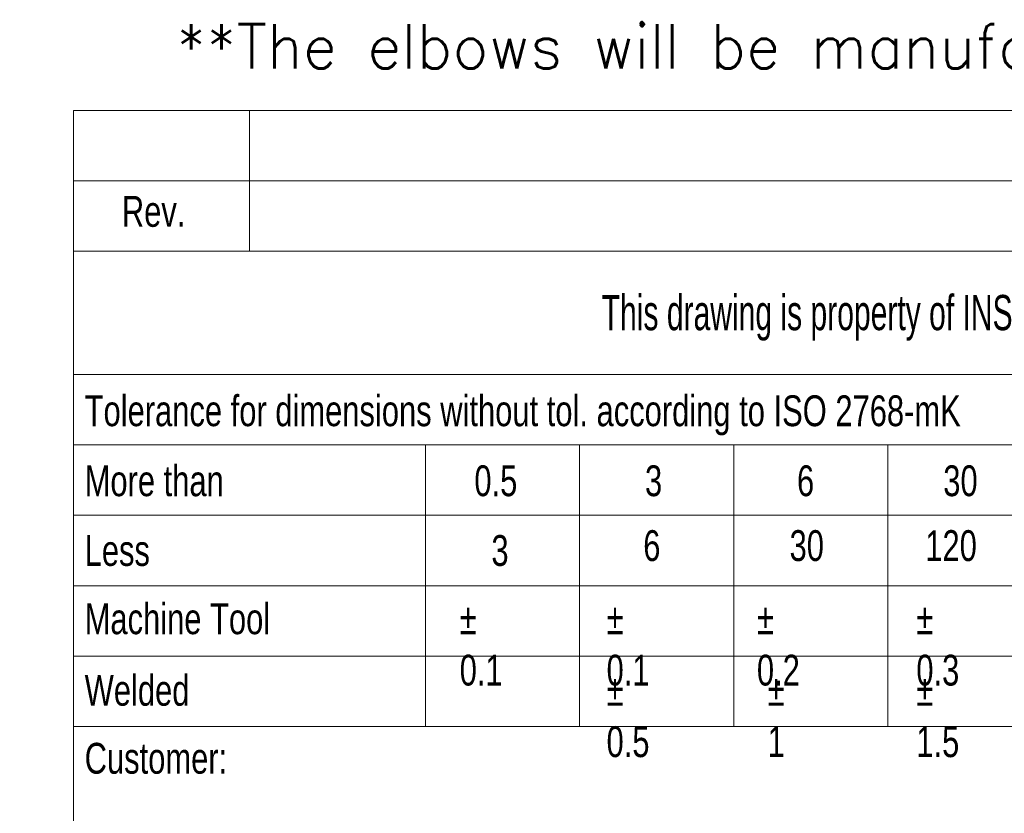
# Model space of a CAD drawing. Header units: millimetres. Extents: x 47656 to 70526, y -87907 to -71571.
# Tile 10 of 14: x 63034 to 65262, y -86111 to -84316. Entities that reach past the tile are written whole.
import ezdxf

# ---------------------------------------------------------------- set-up
doc = ezdxf.new("R2010")
doc.units = ezdxf.units.MM
doc.header["$LTSCALE"] = 0.25
doc.layers.add('SLD-0', color=179, linetype='Continuous')
doc.styles.add('AdskIsoMetric', font='romans.shx')
doc.styles.add('SLDTEXTSTYLE2', font='TXT', dxfattribs={"width": 0.638186})
doc.styles.add('SLDTEXTSTYLE3', font='TXT', dxfattribs={"width": 0.75})

msp = doc.modelspace()

# ---------------------------------------------------------------- linework, layer by layer
at = {"color": 7, "linetype": 'Continuous', "lineweight": 18}
for p, q in [((63155.4, -84520.7), (70327.2, -84520.7)), ((63155.4, -84520.7), (63155.4, -84680.1)), ((63553.8, -84520.7), (63553.8, -84839.4)), ((63155.4, -84680.1), (70327.2, -84680.1)), ((63155.4, -84680.1), (63155.4, -84839.4)), ((63155.4, -84839.4), (63155.4, -85118.4)), ((63155.4, -84839.4), (70327.2, -84839.4)), ((63155.4, -85118.4), (63155.4, -85277.7)), ((63155.4, -85118.4), (70327.2, -85118.4)), ((63155.4, -85277.7), (66741.3, -85277.7)), ((63155.4, -85277.7), (63155.4, -85437.1)), ((63952.2, -85277.7), (63952.2, -85915.2)), ((64300.9, -85915.2), (64300.9, -85277.7)), ((64649.5, -85915.2), (64649.5, -85277.7)), ((64998.1, -85915.2), (64998.1, -85277.7)), ((63155.4, -85437.1), (63155.4, -85596.5)), ((63155.4, -85437.1), (66741.3, -85437.1)), ((63155.4, -85596.5), (63155.4, -85755.9)), ((63155.4, -85596.5), (66741.3, -85596.5)), ((63155.4, -85755.9), (63155.4, -85915.2)), ((63155.4, -85755.9), (66741.3, -85755.9)), ((63155.4, -85915.2), (63155.4, -87708.2)), ((63155.4, -85915.2), (63952.2, -85915.2)), ((63952.2, -85915.2), (64300.9, -85915.2)), ((64300.9, -85915.2), (64649.5, -85915.2)), ((64649.5, -85915.2), (64998.1, -85915.2)), ((64998.1, -85915.2), (65346.8, -85915.2))]:
    msp.add_line(p, q, dxfattribs=at)

# ---------------------------------------------------------------- texts
at = {"insert": (63387.6, -84325.9), "char_height": 100, "attachment_point": 1, "style": 'AdskIsoMetric'}
msp.add_mtext_dynamic_manual_height_columns('**The elbows will be manufactured from bent pipes using a manual bending machine', width=159240.946, gutter_width=500, heights=[0], dxfattribs=at)
at = {"color": 7, "linetype": 'Continuous', "lineweight": 0, "style": 'SLDTEXTSTYLE3'}
for s, insert, char_height, attachment_point in [('Rev.', (63337, -84714.5), 69.73, 2), ('Tolerance for dimensions without tol. according to ISO 2768-mK', (63180.9, -85165.7), 69.727, 1), ('More than', (63180.9, -85324.1), 69.73, 1), ('0.5', (64062.7, -85324.1), 69.73, 1), ('3', (64448.8, -85324.1), 69.7, 1), ('6', (64792.7, -85324.1), 69.7, 1), ('30', (65123.7, -85324.1), 69.73, 1), ('Less', (63180.9, -85481.9), 69.73, 1), ('3', (64101.3, -85481.9), 69.7, 1), ('6', (64444.8, -85470.8), 69.7, 1), ('30', (64775.9, -85470.8), 69.73, 1), ('120', (65083, -85470.8), 69.73, 1), ('Machine Tool', (63180.9, -85636.4), 69.727, 1), ('%%p^J0.1', (64029.5, -85636.4), 69.73, 1), ('%%p^J0.1', (64361.8, -85636.4), 69.73, 1), ('%%p^J0.2', (64702, -85636.4), 69.73, 1), ('%%p^J0.3', (65062.7, -85636.4), 69.73, 1), ('Welded', (63180.9, -85798.3), 69.73, 1), ('%%p^J0.5', (64361.8, -85798.3), 69.73, 1), ('%%p^J1', (64726.2, -85798.3), 69.73, 1), ('%%p^J1.5', (65062.7, -85798.3), 69.73, 1), ('Customer:', (63180.9, -85952.1), 69.73, 1)]:
    msp.add_mtext(s, dxfattribs=dict(at, insert=insert, char_height=char_height, attachment_point=attachment_point))
at = {"layer": 'SLD-0', "color": 7, "insert": (66278.5, -84938.5), "char_height": 79.6875, "attachment_point": 2, "style": 'SLDTEXTSTYLE2'}
msp.add_mtext('This drawing is property of INSERTEC. Must not be copier or transferred to third parties in any way without written authorization.', dxfattribs=at)

doc.saveas('drawing.dxf')
